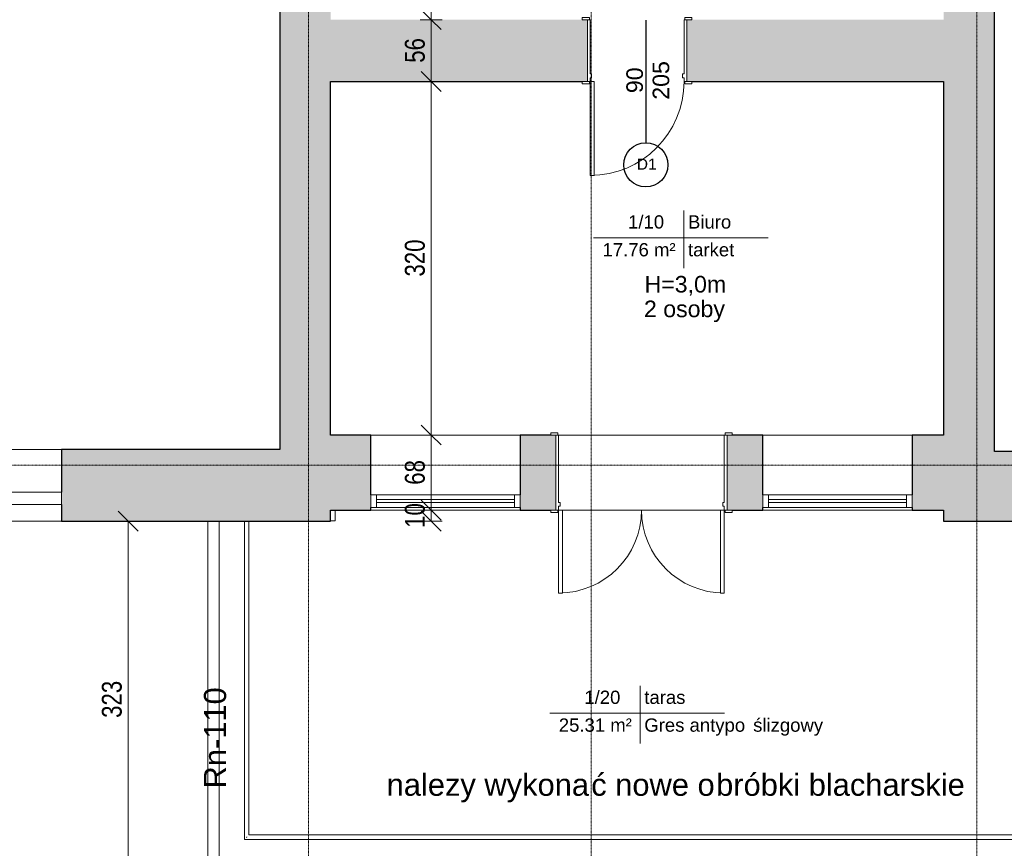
# Model space of a CAD drawing. Header units: centimetres. Extents: x 14785 to 19989, y -11124 to -8451.
# Tile 7 of 26: x 15958 to 16850, y -10712 to -9962. Entities that reach past the tile are written whole.
import ezdxf

# ---------------------------------------------------------------- set-up
doc = ezdxf.new("R2010")
doc.units = ezdxf.units.CM
doc.header["$XCLIPFRAME"] = 2
doc.linetypes.add('Linia siatki', pattern=[0.9925, 0.47, -0.2175, 0.0875, -0.2175])
doc.linetypes.add('Linia wyrównania', pattern=[0.32004, 0.16002, -0.16002])
for name, color, linetype, lineweight in [('A-ANNO-DIMS', 211, 'Continuous', 9), ('A-ANNO-DIMS-100', 211, 'Continuous', 9), ('A-AREA', 32, 'Continuous', 9), ('A-AREA-IDEN', 2, 'Continuous', 9), ('A-DETL-MEDM', 33, 'Continuous', 25), ('A-DETL-THIN', 151, 'Continuous', 9), ('A-DOOR', 31, 'Continuous', 9), ('A-DOOR-FRAM', 31, 'Continuous', 18), ('A-FLOR', 192, 'Continuous', 9), ('A-FLOR-HRAL', 11, 'Continuous', 9), ('A-GLAZ', 151, 'Continuous', 9), ('A-WALL', 113, 'Continuous', 9), ('A-WALL-PATT', 111, 'Continuous', 25), ('G-ANNO-REFR', 1, 'Linia wyrównania', 9), ('G-ANNO-TEXT', 231, 'Continuous', 9), ('I-WALL', 2, 'Continuous', 9), ('S-GRID', 1, 'Continuous', 9)]:
    doc.layers.add(name, color=color, linetype=linetype, lineweight=lineweight)
doc.styles.add('Arial_1', font='arial.ttf', dxfattribs={"height": 12})
doc.styles.add('Arial_2', font='arial.ttf', dxfattribs={"height": 10})
doc.styles.add('Arial_3', font='arial.ttf', dxfattribs={"height": 15})
doc.styles.add('Arial_4', font='arial.ttf', dxfattribs={"width": 0.8, "height": 18})
doc.styles.add('Arial_5', font='arial.ttf', dxfattribs={"height": 20})
doc.dimstyles.new('Przekątna_-_1_8_mm_Arial', dxfattribs={"dimscale": 30.48, "dimtxt": 18.364669, "dimasz": 0.590551, "dimexe": 0.328084, "dimexo": 0.0625, "dimgap": 0.016404, "dimtad": 1, "dimdec": 0, "dimdsep": 46, "dimtxsty": 'Arial_4', "dimblk1": 'OBLIQUE', "dimblk2": 'OBLIQUE', "dimsah": 1, "dimcen": 0.09, "dimazin": 0, "dimtfac": 1, "dimtdec": 4, "dimtix": 1, "dimtmove": 0, "dimatfit": 3, "dimfxl": 0.328084, "dimfxlon": 1, "dimtvp": 1, "dimtolj": 1, "dimtzin": 0, "dimarcsym": 2})
picture_1 = doc.add_image_def('image1.png', size_in_pixel=(425, 587))

# ---------------------------------------------------------------- blocks, each defined once
blk = doc.blocks.new('Drzwi-zewnętrzne-dwuskrzydłowe-przeszklone-okleina drewniana - 1500 x 2400mm-541410-4_Poziom piętra')
at = {"layer": 'A-DOOR', "lineweight": 18}
for p, q in [((-75, 33.6825), (-75, 108.6825)), ((-75, 108.6825), (-71.5, 108.6825)), ((-71.5, 108.6825), (-71.5, 33.6825)), ((75, 108.6825), (71.5, 108.6825)), ((71.5, 108.6825), (71.5, 33.6825)), ((75, 33.6825), (75, 108.6825)), ((-71.5, 33.6825), (-75, 33.6825)), ((71.5, 33.6825), (75, 33.6825))]:
    blk.add_line(p, q, dxfattribs=at)
at = {"layer": 'A-DOOR'}
for p, q in [((-75.635, 35.6825), (-82.135, 35.6825)), ((-82.135, 35.6825), (-82.135, 33.6825)), ((-75.635, 33.6825), (-75.635, 35.6825)), ((82.135, 35.6825), (75.635, 35.6825)), ((75.635, 35.6825), (75.635, 33.6825)), ((82.135, 33.6825), (82.135, 35.6825)), ((-82.135, 33.6825), (-75.635, 33.6825)), ((75.635, 33.6825), (82.135, 33.6825)), ((-75.635, -34.3175), (-82.135, -34.3175)), ((-82.135, -34.3175), (-82.135, -36.3175)), ((-75.635, -36.3175), (-75.635, -34.3175)), ((82.135, -34.3175), (75.635, -34.3175)), ((75.635, -34.3175), (75.635, -36.3175)), ((82.135, -36.3175), (82.135, -34.3175)), ((-82.135, -36.3175), (-75.635, -36.3175)), ((75.635, -36.3175), (82.135, -36.3175))]:
    blk.add_line(p, q, dxfattribs=at)
for centre, start, end in [((-75, 33.6825), 0, 90), ((75, 33.6825), 90, 180)]:
    blk.add_arc(centre, 75, start, end, dxfattribs=at)
at = {"layer": 'A-DOOR-FRAM'}
for p, q in [((-75, 33.6825), (-77.5, 33.6825)), ((-77.5, 33.6825), (-77.5, -34.3175)), ((-75, 30.1825), (-75, 33.6825)), ((-73.73, 30.1825), (-75, 30.1825)), ((-73.73, 26.69), (-73.73, 30.1825)), ((75, 30.1825), (73.73, 30.1825)), ((73.73, 30.1825), (73.73, 26.69)), ((75, 33.6825), (75, 30.1825)), ((77.5, 33.6825), (75, 33.6825)), ((77.5, -34.3175), (77.5, 33.6825)), ((-75, -34.3175), (-75, 26.69)), ((-75, 26.69), (-73.73, 26.69)), ((73.73, 26.69), (75, 26.69)), ((75, 26.69), (75, -34.3175)), ((-77.5, -34.3175), (-75, -34.3175)), ((75, -34.3175), (77.5, -34.3175))]:
    blk.add_line(p, q, dxfattribs=at)
blk = doc.blocks.new('Aluminum_1 szybowe - Okno w piwnicy 135_145-541561-4_Poziom piętra')
at = {"layer": 'A-GLAZ', "lineweight": 18}
for p, q in [((-132.08, 34.12), (-137.16, 34.12)), ((-137.16, 34.12), (-137.16, 22.69)), ((-132.08, 22.69), (-132.08, 34.12)), ((-7.24, 29.67), (-132.08, 29.67)), ((-132.08, 29.67), (-132.08, 27.13)), ((-132.08, 27.13), (-7.24, 27.13)), ((-2.16, 34.12), (-7.24, 34.12)), ((-7.24, 34.12), (-7.24, 22.69)), ((-7.24, 27.13), (-7.24, 29.67)), ((-2.16, 22.69), (-2.16, 34.12)), ((-137.16, 22.69), (-132.08, 22.69)), ((-7.24, 22.69), (-2.16, 22.69))]:
    blk.add_line(p, q, dxfattribs=at)
at = {"layer": 'A-GLAZ'}
for p, q in [((-132.08, 34.12), (-7.24, 34.12)), ((-7.24, 22.69), (-132.08, 22.69))]:
    blk.add_line(p, q, dxfattribs=at)
blk = doc.blocks.new('Typ poręczy górnej - Górna poręcz_wewnętrzny_-564454-4_Poziom piętra')
at = {"layer": 'A-FLOR-HRAL'}
for p, q in [((16161.62, -10415.71), (16161.62, -10703.71)), ((16165.62, -10699.71), (16165.62, -10415.71)), ((16876.62, -10415.71), (16876.62, -10699.71)), ((16880.62, -10703.71), (16880.62, -10415.71)), ((16161.62, -10703.71), (16880.62, -10703.71)), ((16876.62, -10699.71), (16165.62, -10699.71))]:
    blk.add_line(p, q, dxfattribs=at)
for points, knots in [([(16163.39, -10701.95), (16163.42, -10701.91), (16163.5, -10701.84), (16163.62, -10701.71), (16163.74, -10701.59), (16163.82, -10701.52), (16163.86, -10701.48)], [0.46272837, 0.46272837, 0.46272837, 0.46272837, 0.47916667, 0.5, 0.52083333, 0.53727163, 0.53727163, 0.53727163, 0.53727163]), ([(16878.97, -10702.06), (16878.94, -10702.03), (16878.87, -10701.96), (16878.75, -10701.85), (16878.62, -10701.71), (16878.5, -10701.59), (16878.42, -10701.52), (16878.39, -10701.48)], [0.4443046, 0.4443046, 0.4443046, 0.4443046, 0.45833333, 0.47916667, 0.5, 0.52083333, 0.53727163, 0.53727163, 0.53727163, 0.53727163])]:
    blk.add_open_spline(points, degree=3, knots=knots, dxfattribs=at)
blk = doc.blocks.new('Typ poręczy górnej - Górna poręcz_wewnętrzny_-V2-4_Poziom piętra')
at = {"layer": 'A-FLOR-HRAL'}
for p, q in [((16161.62, -10415.71), (16161.62, -10703.71)), ((16165.62, -10415.71), (16165.62, -10699.71)), ((16876.62, -10699.71), (16876.62, -10415.71)), ((16880.62, -10703.71), (16880.62, -10415.71)), ((16161.62, -10703.71), (16880.62, -10703.71)), ((16165.62, -10699.71), (16876.62, -10699.71))]:
    blk.add_line(p, q, dxfattribs=at)
blk = doc.blocks.new('Aluminum_2 szybowe - 160x140-603551-4_Poziom piętra')
at = {"layer": 'A-GLAZ'}
for p, q in [((-137.16, 20.16), (22.84, 20.16)), ((-137.16, 8.73), (-137.16, 20.16)), ((22.84, 20.16), (22.84, 8.73)), ((22.84, 8.73), (-137.16, 8.73))]:
    blk.add_line(p, q, dxfattribs=at)
blk = doc.blocks.new('Drzwi-wewnętrzne-jednoskrzydłowe-dwupanelowe-drewniane - 900 x 2100mm-623786-4_Poziom piętra')
at = {"layer": 'A-DOOR', "lineweight": 18}
for p, q in [((42.5, 112.6825), (39, 112.6825)), ((39, 112.6825), (39, 27.6825)), ((42.5, 27.6825), (42.5, 112.6825)), ((39, 27.6825), (42.5, 27.6825))]:
    blk.add_line(p, q, dxfattribs=at)
at = {"layer": 'A-DOOR'}
for p, q in [((-43.135, 29.6825), (-49.635, 29.6825)), ((-49.635, 29.6825), (-49.635, 27.6825)), ((-49.635, 27.6825), (-43.135, 27.6825)), ((-43.135, 27.6825), (-43.135, 29.6825)), ((49.635, 29.6825), (43.135, 29.6825)), ((43.135, 29.6825), (43.135, 27.6825)), ((43.135, 27.6825), (49.635, 27.6825)), ((49.635, 27.6825), (49.635, 29.6825)), ((-43.135, -28.3175), (-49.635, -28.3175)), ((-49.635, -28.3175), (-49.635, -30.3175)), ((-49.635, -30.3175), (-43.135, -30.3175)), ((-43.135, -30.3175), (-43.135, -28.3175)), ((49.635, -28.3175), (43.135, -28.3175)), ((43.135, -28.3175), (43.135, -30.3175)), ((43.135, -30.3175), (49.635, -30.3175)), ((49.635, -30.3175), (49.635, -28.3175))]:
    blk.add_line(p, q, dxfattribs=at)
blk.add_arc((42.5, 27.6825), 85, 90, 180, dxfattribs=at)
at = {"layer": 'A-DOOR-FRAM'}
for p, q in [((-42.5, 27.6825), (-45, 27.6825)), ((-45, 27.6825), (-45, -28.3175)), ((-42.5, 24.1825), (-42.5, 27.6825)), ((42.5, 27.6825), (42.5, 24.1825)), ((45, 27.6825), (42.5, 27.6825)), ((45, -28.3175), (45, 27.6825)), ((-41.23, 24.1825), (-42.5, 24.1825)), ((-42.5, -28.3175), (-42.5, 20.69)), ((-42.5, 20.69), (-41.23, 20.69)), ((-41.23, 20.69), (-41.23, 24.1825)), ((42.5, 24.1825), (41.23, 24.1825)), ((41.23, 24.1825), (41.23, 20.69)), ((41.23, 20.69), (42.5, 20.69)), ((42.5, 20.69), (42.5, -28.3175)), ((-45, -28.3175), (-42.5, -28.3175)), ((42.5, -28.3175), (45, -28.3175))]:
    blk.add_line(p, q, dxfattribs=at)
blk = doc.blocks.new('Etyk_pom_1_mala - Etyk_pom_1_mala-219433-4_Poziom piętra')
at = {"layer": 'A-AREA-IDEN'}
for p, q in [((-0.0958, 0.1444), (-0.0958, -0.3781)), ((-0.9154, -0.1015), (0.6661, -0.1015))]:
    blk.add_line(p, q, dxfattribs=at)
blk = doc.blocks.new('DIMBLOCK134-4_Poziom piętra')
at = {"layer": 'A-ANNO-DIMS-100'}
for p, q in [((16056.38, -10415.71), (16047.38, -10406.71)), ((16056.38, -10415.71), (16046.38, -10415.71)), ((16056.38, -10738.71), (16056.38, -10415.71)), ((16056.38, -10415.71), (16065.38, -10424.71)), ((16056.38, -10415.71), (16066.38, -10415.71)), ((16056.38, -10738.71), (16047.38, -10729.71)), ((16056.38, -10738.71), (16046.38, -10738.71)), ((16056.38, -10738.71), (16065.38, -10747.71)), ((16056.38, -10738.71), (16066.38, -10738.71))]:
    blk.add_line(p, q, dxfattribs=at)
at = {"layer": 'A-ANNO-DIMS-100', "color": 0, "insert": (16032.51, -10593.74), "char_height": 18, "width": 39.6677, "attachment_point": 1, "rotation": 90, "line_spacing_factor": 0.941778, "style": 'Arial_4'}
blk.add_mtext('323', dxfattribs=at)
blk = doc.blocks.new('_Oblique')
at = {"color": 0, "linetype": 'ByBlock', "lineweight": -2}
blk.add_line((-0.5, -0.5), (0.5, 0.5), dxfattribs=at)
blk = doc.blocks.new('DIMBLOCK195-4_Poziom piętra')
at = {"layer": 'A-ANNO-DIMS-100'}
for p, q in [((16330.74, -10405.71), (16321.74, -10396.71)), ((16330.74, -10405.71), (16320.74, -10405.71)), ((16330.74, -10415.71), (16321.74, -10406.71)), ((16330.74, -10415.71), (16330.74, -10405.71)), ((16330.74, -10405.71), (16339.74, -10414.71)), ((16330.74, -10405.71), (16340.74, -10405.71)), ((16330.74, -10415.71), (16320.74, -10415.71)), ((16330.74, -10415.71), (16339.74, -10424.71)), ((16330.74, -10415.71), (16340.74, -10415.71))]:
    blk.add_line(p, q, dxfattribs=at)
at = {"layer": 'A-ANNO-DIMS-100', "color": 0, "insert": (16306.87, -10421.73), "char_height": 18, "width": 26.4451, "attachment_point": 1, "rotation": 90, "line_spacing_factor": 0.941778, "style": 'Arial_4'}
blk.add_mtext('10', dxfattribs=at)
blk = doc.blocks.new('DIMBLOCK196-4_Poziom piętra')
at = {"layer": 'A-ANNO-DIMS-100'}
for p, q in [((16330.74, -10337.71), (16321.74, -10328.71)), ((16330.74, -10337.71), (16320.74, -10337.71)), ((16330.74, -10405.71), (16330.74, -10337.71)), ((16330.74, -10337.71), (16339.74, -10346.71)), ((16330.74, -10337.71), (16340.74, -10337.71)), ((16330.74, -10405.71), (16321.74, -10396.71)), ((16330.74, -10405.71), (16320.74, -10405.71)), ((16330.74, -10405.71), (16339.74, -10414.71)), ((16330.74, -10405.71), (16340.74, -10405.71))]:
    blk.add_line(p, q, dxfattribs=at)
at = {"layer": 'A-ANNO-DIMS-100', "color": 0, "insert": (16306.87, -10382.73), "char_height": 18, "width": 26.4451, "attachment_point": 1, "rotation": 90, "line_spacing_factor": 0.941778, "style": 'Arial_4'}
blk.add_mtext('68', dxfattribs=at)
blk = doc.blocks.new('DIMBLOCK197-4_Poziom piętra')
at = {"layer": 'A-ANNO-DIMS-100'}
for p, q in [((16330.74, -10017.71), (16321.74, -10008.71)), ((16330.74, -10017.71), (16320.74, -10017.71)), ((16330.74, -10337.71), (16330.74, -10017.71)), ((16330.74, -10017.71), (16339.74, -10026.71)), ((16330.74, -10017.71), (16340.74, -10017.71)), ((16330.74, -10337.71), (16321.74, -10328.71)), ((16330.74, -10337.71), (16320.74, -10337.71)), ((16330.74, -10337.71), (16339.74, -10346.71)), ((16330.74, -10337.71), (16340.74, -10337.71))]:
    blk.add_line(p, q, dxfattribs=at)
at = {"layer": 'A-ANNO-DIMS-100', "color": 0, "insert": (16306.87, -10194.24), "char_height": 18, "width": 39.6677, "attachment_point": 1, "rotation": 90, "line_spacing_factor": 0.941778, "style": 'Arial_4'}
blk.add_mtext('320', dxfattribs=at)
blk = doc.blocks.new('DIMBLOCK198-4_Poziom piętra')
at = {"layer": 'A-ANNO-DIMS-100'}
for p, q in [((16330.74, -9961.71), (16321.74, -9952.71)), ((16330.74, -9961.71), (16320.74, -9961.71)), ((16330.74, -10017.71), (16330.74, -9961.71)), ((16330.74, -9961.71), (16339.74, -9970.71)), ((16330.74, -9961.71), (16340.74, -9961.71)), ((16330.74, -10017.71), (16321.74, -10008.71)), ((16330.74, -10017.71), (16320.74, -10017.71)), ((16330.74, -10017.71), (16339.74, -10026.71)), ((16330.74, -10017.71), (16340.74, -10017.71))]:
    blk.add_line(p, q, dxfattribs=at)
at = {"layer": 'A-ANNO-DIMS-100', "color": 0, "insert": (16306.87, -10000.73), "char_height": 18, "width": 26.4451, "attachment_point": 1, "rotation": 90, "line_spacing_factor": 0.941778, "style": 'Arial_4'}
blk.add_mtext('56', dxfattribs=at)
blk = doc.blocks.new('DIMBLOCK199-4_Poziom piętra')
at = {"layer": 'A-ANNO-DIMS-100'}
for p, q in [((16330.74, -9617.71), (16321.74, -9608.71)), ((16330.74, -9617.71), (16320.74, -9617.71)), ((16330.74, -9961.71), (16330.74, -9617.71)), ((16330.74, -9617.71), (16339.74, -9626.71)), ((16330.74, -9617.71), (16340.74, -9617.71)), ((16330.74, -9961.71), (16321.74, -9952.71)), ((16330.74, -9961.71), (16320.74, -9961.71)), ((16330.74, -9961.71), (16339.74, -9970.71)), ((16330.74, -9961.71), (16340.74, -9961.71))]:
    blk.add_line(p, q, dxfattribs=at)
at = {"layer": 'A-ANNO-DIMS-100', "color": 0, "insert": (16306.87, -9806.24), "char_height": 18, "width": 39.6677, "attachment_point": 1, "rotation": 90, "line_spacing_factor": 0.941778, "style": 'Arial_4'}
blk.add_mtext('344', dxfattribs=at)

msp = doc.modelspace()

# ---------------------------------------------------------------- hatches: boundary and pattern name
at = {"layer": 'A-WALL-PATT', "lineweight": 9}
h = msp.add_hatch(color=256, dxfattribs=at)
h.paths.add_polyline_path([(16239.62, -10415.71), (16239.62, -9561.71), (16193.62, -9561.71), (16193.62, -10415.71), (16204.7, -10415.71)])
h.paths.add_polyline_path([(16204.65, -9416.71), (16239.62, -9416.71), (16239.62, -8812.71), (16193.62, -8812.71), (16193.62, -9029.08), (16194.26, -9029.08), (16194.26, -9031.08), (16193.62, -9031.08), (16193.62, -9043.08), (16194.26, -9043.08), (16194.26, -9045.08), (16193.62, -9045.08), (16193.62, -9416.71), (16199.54, -9416.71)])
h = msp.add_hatch(color=256, dxfattribs=at)
h.paths.add_polyline_path([(16794.62, -10352.71), (16840.62, -10352.71), (16840.62, -9574.71), (16794.62, -9574.71), (16794.62, -10337.71)])
h.paths.add_polyline_path([(16824.62, -9429.71), (16840.62, -9429.71), (16840.62, -8812.71), (16794.62, -8812.71), (16794.62, -9429.71)])
h = msp.add_hatch(color=256, dxfattribs=at)
h.paths.add_polyline_path([(16566.76, -10017.71), (16794.62, -10017.71), (16794.62, -9961.71), (16562.12, -9961.71), (16562.12, -10017.71)])
h.paths.add_polyline_path([(16245.26, -10017.71), (16472.12, -10017.71), (16472.12, -9961.71), (16239.62, -9961.71), (16239.62, -10017.71)])
h = msp.add_hatch(color=256, dxfattribs=at)
h.paths.add_polyline_path([(16794.62, -10405.71), (16794.62, -10337.71), (16766.12, -10337.71), (16766.12, -10405.71)])
h.paths.add_polyline_path([(16598.62, -10405.71), (16631.12, -10405.71), (16631.12, -10337.71), (16598.62, -10337.71), (16598.62, -10403.17)])
h.paths.add_polyline_path([(16239.62, -10405.71), (16276.12, -10405.71), (16276.12, -10337.71), (16239.62, -10337.71), (16239.62, -10385.35)])
h.paths.add_polyline_path([(16443.62, -10405.71), (16443.62, -10337.71), (16411.12, -10337.71), (16411.12, -10405.71), (16438.99, -10405.71)])
h = msp.add_hatch(color=256, dxfattribs=at)
h.paths.add_polyline_path([(16143.86, -10415.71), (16193.62, -10415.71), (16193.62, -10350.71), (15996.08, -10350.71), (15996.08, -10415.71), (16123.58, -10415.71)])
h.paths.add_polyline_path([(15758.57, -10415.71), (15758.62, -10415.71), (15758.62, -10350.71), (15679.62, -10350.71), (15679.62, -10415.71)])
h = msp.add_hatch(color=256, dxfattribs=at)
h.paths.add_polyline_path([(17276.62, -10415.71), (17342.62, -10415.71), (17342.62, -10352.71), (17276.62, -10352.71), (17276.62, -10400.71)])
h.paths.add_polyline_path([(16813.06, -10415.71), (17036.62, -10415.71), (17036.62, -10352.71), (16794.62, -10352.71), (16794.62, -10415.71)])

# ---------------------------------------------------------------- linework, layer by layer
at = {"layer": 'A-AREA'}
msp.add_line((16138.62, -10415.71), (16138.62, -10738.71), dxfattribs=at)
at = {"layer": 'A-DETL-MEDM'}
msp.add_line((16524.98, -9962.14), (16524.98, -10073.14), dxfattribs=at)
msp.add_circle((16524.98, -10093.14), 20, dxfattribs=at)
at = {"layer": 'A-DETL-THIN'}
msp.add_line((16128.62, -10748.71), (16128.62, -10415.49), dxfattribs=at)
at = {"layer": 'A-FLOR'}
for p, q in [((16446.12, -10337.71), (16596.12, -10337.71)), ((16243.62, -10405.71), (16243.62, -10415.49)), ((16592.62, -10405.71), (16449.62, -10405.71)), ((16138.62, -10415.71), (16138.62, -10738.71)), ((16243.62, -10415.49), (16239.62, -10415.49))]:
    msp.add_line(p, q, dxfattribs=at)
at = {"layer": 'A-WALL', "lineweight": 25}
for p, q in [((16193.62, -9621.21), (16193.62, -10350.71)), ((16840.62, -10352.71), (16840.62, -9853.71)), ((16239.62, -10337.71), (16239.62, -10017.71)), ((16794.62, -10017.71), (16794.62, -10337.71)), ((16276.12, -10337.71), (16239.62, -10337.71)), ((16276.12, -10391.74), (16276.12, -10337.71)), ((16438.99, -10337.71), (16411.12, -10337.71)), ((16411.12, -10337.71), (16411.12, -10391.74)), ((16631.12, -10337.71), (16603.26, -10337.71)), ((16631.12, -10391.74), (16631.12, -10337.71)), ((16794.62, -10337.71), (16766.12, -10337.71)), ((16766.12, -10337.71), (16766.12, -10391.74)), ((16193.62, -10350.71), (15996.08, -10350.71)), ((15996.08, -10350.71), (15996.08, -10389.28)), ((17036.62, -10352.71), (16840.62, -10352.71)), ((15996.08, -10400.71), (15996.08, -10415.71)), ((16276.12, -10405.71), (16276.12, -10403.17)), ((16411.12, -10403.17), (16411.12, -10405.71)), ((16631.12, -10405.71), (16631.12, -10403.17)), ((16766.12, -10403.17), (16766.12, -10405.71)), ((16239.62, -10405.71), (16276.12, -10405.71)), ((16239.62, -10415.71), (16239.62, -10405.71)), ((16411.12, -10405.71), (16438.99, -10405.71)), ((16603.26, -10405.71), (16631.12, -10405.71)), ((16766.12, -10405.71), (16794.62, -10405.71)), ((16794.62, -10405.71), (16794.62, -10415.71)), ((15996.08, -10415.71), (16239.62, -10415.71)), ((16794.62, -10415.71), (17036.62, -10415.71))]:
    msp.add_line(p, q, dxfattribs=at)
at = {"layer": 'A-WALL'}
for p, q in [((16276.12, -10337.71), (16411.12, -10337.71)), ((16631.12, -10337.71), (16766.12, -10337.71)), ((15758.62, -10350.71), (15996.08, -10350.71)), ((16411.12, -10405.71), (16276.12, -10405.71)), ((16766.12, -10405.71), (16631.12, -10405.71)), ((15996.08, -10415.71), (15758.62, -10415.71))]:
    msp.add_line(p, q, dxfattribs=at)
at = {"layer": 'I-WALL', "lineweight": 25}
for p, q in [((16239.62, -10017.71), (16467.49, -10017.71)), ((16566.76, -10017.71), (16794.62, -10017.71))]:
    msp.add_line(p, q, dxfattribs=at)
at = {"layer": 'S-GRID', "linetype": 'Linia siatki'}
for p, q in [((16219.62, -8451.11), (16219.62, -11063.66)), ((16475.62, -8451.11), (16475.62, -11063.66)), ((16824.62, -8451.11), (16824.62, -11063.66)), ((14793.33, -10364.96), (18286.21, -10364.96))]:
    msp.add_line(p, q, dxfattribs=at)

# ---------------------------------------------------------------- block references
at = {"layer": 'A-AREA-IDEN', "xscale": 99.99999999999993, "yscale": 99.99999999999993, "zscale": 99.99999999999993}
for p in [(16569.15, -10148.96), (16529.57, -10579.26)]:
    msp.add_blockref('Etyk_pom_1_mala - Etyk_pom_1_mala-219433-4_Poziom piętra', p, dxfattribs=at)
at = {"layer": 'A-DOOR', "rotation": 180}
for name, p in [('Drzwi-wewnętrzne-jednoskrzydłowe-dwupanelowe-drewniane - 900 x 2100mm-623786-4_Poziom piętra', (16517.12, -9990.03)), ('Drzwi-zewnętrzne-dwuskrzydłowe-przeszklone-okleina drewniana - 1500 x 2400mm-541410-4_Poziom piętra', (16521.12, -10372.03))]:
    msp.add_blockref(name, p, dxfattribs=at)
at = {"layer": 'A-FLOR-HRAL'}
for name in ['Typ poręczy górnej - Górna poręcz_wewnętrzny_-564454-4_Poziom piętra', 'Typ poręczy górnej - Górna poręcz_wewnętrzny_-V2-4_Poziom piętra']:
    msp.add_blockref(name, (0, 0), dxfattribs=at)
at = {"layer": 'A-GLAZ', "rotation": 180}
for name, p in [('Aluminum_2 szybowe - 160x140-603551-4_Poziom piętra', (15858.92, -10380.56)), ('Aluminum_1 szybowe - Okno w piwnicy 135_145-541561-4_Poziom piętra', (16273.96, -10369.06)), ('Aluminum_1 szybowe - Okno w piwnicy 135_145-541561-4_Poziom piętra', (16628.96, -10369.06))]:
    msp.add_blockref(name, p, dxfattribs=at)

# ---------------------------------------------------------------- texts
at = {"layer": 'A-AREA-IDEN', "char_height": 12, "attachment_point": 1, "style": 'Arial_1'}
for s, insert, width in [('1/10', (16508.96, -10138.78), 42.4894), ('Biuro', (16563.23, -10138.78), 50.5063), ('17.76 m²', (16485.82, -10163.95), 85.7806), ('tarket', (16563.23, -10163.95), 55.3164), ('1/20', (16469.38, -10569.09), 42.4894), ('taras', (16523.66, -10569.09), 48.9029), ('25.31 m²', (16446.24, -10594.26), 85.7806), ('Gres antypo', (16523.66, -10594.26), 119.4514), ('ślizgowy', (16622.22, -10594.26), 81.7721)]:
    msp.add_mtext(s, dxfattribs=dict(at, insert=insert, width=width))
at = {"layer": 'G-ANNO-TEXT', "color": 7, "attachment_point": 1, "rotation": 90}
for s, insert, char_height, width, style in [('205', (16531.21, -10034.16), 15, 43.2911, 'Arial_3'), ('90', (16507.4, -10028.2), 15, 28.8607, 'Arial_3'), ('\\fArial|b0|i0|c238|p34|; ', (16507.4, -10034.16), 15, 7.2152, 'Arial_3'), ('Rn-110', (16124.99, -10657.65), 20, 113.0379, 'Arial_5')]:
    msp.add_mtext(s, dxfattribs=dict(at, insert=insert, char_height=char_height, width=width, style=style))
at = {"layer": 'G-ANNO-TEXT', "color": 7, "attachment_point": 1}
for s, insert, char_height, width, style in [('D1', (16516.93, -10087.5), 10, 21.6456, 'Arial_2'), ('H=3,0m', (16523.85, -10193.67), 15, 91.3924, 'Arial_3'), ('2 osoby', (16523.32, -10215.99), 15, 87.3839, 'Arial_3'), ('nalezy wykona', (16290.37, -10644.25), 20, 224.4725, 'Arial_5'), ('ć nowe o', (16475.58, -10644.25), 20, 137.0886, 'Arial_5'), ('bróbki blacharskie ', (16588.69, -10644.25), 20, 290.2109, 'Arial_5')]:
    msp.add_mtext(s, dxfattribs=dict(at, insert=insert, char_height=char_height, width=width, style=style))

# ---------------------------------------------------------------- dimensions: what is measured, and where the dimension line sits
at = {"layer": 'A-ANNO-DIMS'}
for base, p1, p2, override, picture, middle in [((16330.74, -9617.71), (16320.74, -9961.71), (16320.74, -9617.71), {"dimpost": '<>', "dimfxl": 344}, 'DIMBLOCK199-4_Poziom piętra', (16321.04, -9789.71)), ((16330.74, -9961.71), (16320.74, -10017.71), (16320.74, -9961.71), {"dimpost": '<>', "dimfxl": 56}, 'DIMBLOCK198-4_Poziom piętra', (16321.05, -9989.71)), ((16330.74, -10017.71), (16320.74, -10337.71), (16320.74, -10017.71), {"dimpost": '<>', "dimfxl": 320}, 'DIMBLOCK197-4_Poziom piętra', (16321.04, -10177.71)), ((16330.74, -10337.71), (16320.74, -10405.71), (16320.74, -10337.71), {"dimpost": '<>', "dimfxl": 68}, 'DIMBLOCK196-4_Poziom piętra', (16321.05, -10371.71)), ((16330.74, -10405.71), (16320.74, -10415.71), (16320.74, -10405.71), {"dimpost": '<>', "dimfxl": 10}, 'DIMBLOCK195-4_Poziom piętra', (16321.05, -10410.71)), ((16056.38, -10415.71), (16066.38, -10738.71), (16046.38, -10415.71), {"dimpost": '<>', "dimfxl": 323.618603}, 'DIMBLOCK134-4_Poziom piętra', (16046.68, -10577.21))]:
    dim = msp.add_linear_dim(base=base, p1=p1, p2=p2, angle=90, dimstyle='Przekątna_-_1_8_mm_Arial', override=override, dxfattribs=at)
    dim.commit()
    dim.dimension.update_dxf_attribs({"geometry": picture, "text_midpoint": middle})

# ---------------------------------------------------------------- pictures from other files: only their frames are drawn
at = {"layer": 'G-ANNO-REFR'}
image = msp.add_image(picture_1, insert=(13294.02, -10599.16), size_in_units=(1499.31, 2070.81), dxfattribs=at)
image.set_boundary_path([(422.208, 706.731), (422.208, -16.598), (1893.711, -16.598), (1893.711, 706.731), (422.208, 706.731)])
image.dxf.flags = 15

doc.saveas('drawing.dxf')
